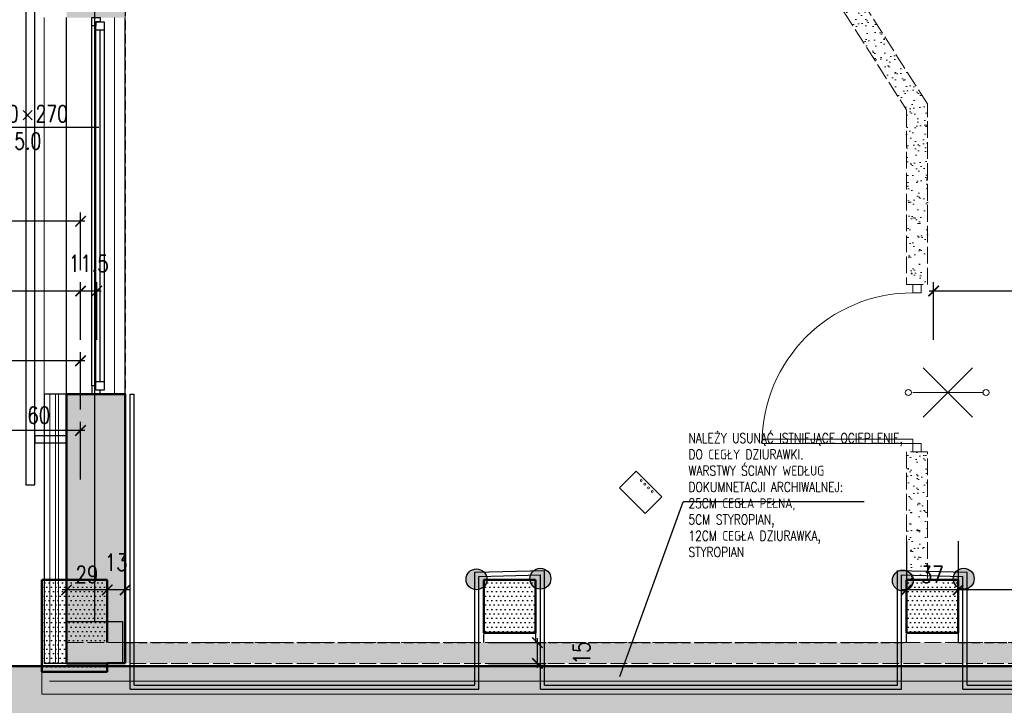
# Model space of a CAD drawing. Header units: millimetres. Extents: x 509 to 7952, y 243 to 5804.
# Tile 28 of 54: x 4356 to 5062, y 2345 to 2836. Entities that reach past the tile are written whole.
import ezdxf
from ezdxf.enums import TextEntityAlignment as Align

# ---------------------------------------------------------------- set-up
doc = ezdxf.new("R2010")
doc.units = ezdxf.units.MM
doc.linetypes.add('ACAD_ISO02W100', pattern=[15, 12, -3])
doc.linetypes.add('HIDDEN', pattern=[9.525, 6.35, -3.175])
for name, color, linetype in [('WK-EtykOkna', 11, 'Continuous'), ('WK-Okna', 143, 'Continuous'), ('WK-Opis', 143, 'Continuous'), ('WK-Poręcze', 252, 'Continuous'), ('WK-Wymiary', 8, 'Continuous'), ('WK-Ściany', 7, 'Continuous'), ('WK-Ściany istniejące', 7, 'Continuous'), ('zscianyistn', 40, 'Continuous')]:
    doc.layers.add(name, color=color, linetype=linetype)
for name, color, linetype, lineweight in [('WK-INSTALACJE ELEKTRYCZNE', 94, 'Continuous', 5), ('WK-izolacja termiczna II', 124, 'BATTING', 0), ('WK-MEBLE', 34, 'Continuous', 5), ('WK-widok', 8, 'Continuous', 0), ('WK-Wyburzenia', 6, 'Continuous', 5), ('WK-Żaluzje', 34, 'Continuous', 5)]:
    doc.layers.add(name, color=color, linetype=linetype, lineweight=lineweight)
doc.layers.add('WK-Pomieszczenia', color=173, linetype='Continuous', plot=False)
doc.styles.add('RomanS-Narrow', font='romans.shx', dxfattribs={"width": 0.8})
doc.linetypes.add('BATTING', pattern='A,0.00254,-2.54,[134,ltypeshp.shx,S=2.54,R=0,X=-2.54,Y=0],-5.08,[134,ltypeshp.shx,S=2.54,R=180,X=2.54,Y=0],-2.54', length=10.16254)
doc.linetypes.add('ZIGZAG', pattern='A,0.00254,-5.08,[131,ltypeshp.shx,S=5.08,R=0,X=-5.08,Y=0],-10.16,[131,ltypeshp.shx,S=5.08,R=180,X=5.08,Y=0],-5.08', length=20.32254)
doc.dimstyles.new('AEC Dimension 1-50', dxfattribs={"dimtxt": 12, "dimasz": 0.075, "dimexe": 6.25, "dimexo": 0, "dimgap": 5, "dimtad": 1, "dimdec": 1, "dimrnd": 0.5, "dimzin": 9, "dimdsep": 46, "dimtxsty": 'RomanS-Narrow', "dimblk": 'ARCHTICK', "dimcen": 0.125, "dimdle": 3.125, "dimclrd": 8, "dimclre": 8, "dimclrt": 256, "dimadec": 1, "dimazin": 0, "dimtfac": 1, "dimtdec": 1, "dimtmove": 2, "dimatfit": 2, "dimfxl": 0, "dimtolj": 1, "dimtzin": 0, "dimarcsym": 0})
pattern_1 = [(360, (534.9164, 699.143), (1.5875, 3.175), [0, -3.175])]
pattern_2 = [(0, (534.9164, 699.143), (1.5875, 3.175), [0, -3.175])]

# ---------------------------------------------------------------- blocks, each defined once
blk = doc.blocks.new('WK_WindowTag01_50_L')
for p, q in [((0, -2.543), (0, 0)), ((-0.296, -1.19), (-0.133, -1.353)), ((-0.133, -1.19), (-0.296, -1.353))]:
    blk.add_line(p, q)
blk.add_lwpolyline([(0, -2.543), (0.719, -3.262), (0, -3.981), (-0.719, -3.262)], close=True)
at = {"color": 0, "linetype": 'ByBlock', "lineweight": -2, "style": 'RomanS-Narrow', "width": 0.75}
blk.add_attdef('OKNA_OBIEKTY:WYSOKOŚĆ', text='', height=0.3, rotation=90, dxfattribs=at).set_placement((0, -1.131), align=Align.BOTTOM_LEFT)
blk.add_attdef('OKNA_OBIEKTY:PARAPET', text='', height=0.3, rotation=90, dxfattribs=at).set_placement((0.099, -1.271), align=Align.TOP_CENTER)
blk.add_attdef('OKNA_OBIEKTY:SZEROKOŚĆ', text='', height=0.3, rotation=90, dxfattribs=at).set_placement((0, -1.437), align=Align.BOTTOM_RIGHT)
at = {"color": 0, "linetype": 'ByBlock', "lineweight": -2, "style": 'RomanS-Narrow', "width": 0.75, "flags": 8}
blk.add_attdef('OKNA_OBIEKTY:SYMBOL', text='', height=0.4, dxfattribs=at).set_placement((0, -3.262), align=Align.MIDDLE)
blk = doc.blocks.new('_ArchTick')
at = {"color": 0, "linetype": 'ByBlock', "const_width": 15}
blk.add_lwpolyline([(-50, -50), (50, 50)], dxfattribs=at)
blk = doc.blocks.new('*D763')
at = {"layer": 'Defpoints', "color": 0}
for p in [(4339.24, 2541.86), (4339.24, 2506.86), (4399.17, 2506.86)]:
    blk.add_point(p, dxfattribs=at)
at = {"layer": 'WK-Wymiary', "color": 8, "linetype": 'Continuous', "lineweight": -2, "ltscale": 1.3}
for p, q in [((4402.29, 2541.86), (4336.12, 2541.86)), ((4339.24, 2506.86), (4339.24, 2548.11)), ((4399.17, 2506.86), (4399.17, 2548.11))]:
    blk.add_line(p, q, dxfattribs=at)
at = {"layer": 'WK-Wymiary', "color": 8, "linetype": 'ByBlock', "lineweight": -2, "xscale": 0.075, "yscale": 0.075, "zscale": 0.075, "rotation": 180}
blk.add_blockref('_ArchTick', (4339.24, 2541.86), dxfattribs=at)
at = {"layer": 'WK-Wymiary', "color": 8, "linetype": 'ByBlock', "lineweight": -2, "xscale": 0.075, "yscale": 0.075, "zscale": 0.075}
blk.add_blockref('_ArchTick', (4399.17, 2541.86), dxfattribs=at)
at = {"layer": 'WK-Wymiary', "lineweight": -3, "insert": (4369.21, 2552.86), "char_height": 12, "attachment_point": 5, "style": 'RomanS-Narrow'}
blk.add_mtext('\\A1;\\A1;60', dxfattribs=at)
blk = doc.blocks.new('*D784')
at = {"layer": 'Defpoints', "color": 0}
for p in [(2857.98, 2591.86), (2857.98, 2556.86), (4399.17, 2556.86)]:
    blk.add_point(p, dxfattribs=at)
at = {"layer": 'WK-Wymiary', "color": 8, "linetype": 'Continuous', "lineweight": -2, "ltscale": 1.3}
for p, q in [((2857.98, 2556.86), (2857.98, 2598.11)), ((4399.17, 2556.86), (4399.17, 2598.11)), ((4402.29, 2591.86), (2854.85, 2591.86))]:
    blk.add_line(p, q, dxfattribs=at)
at = {"layer": 'WK-Wymiary', "color": 8, "linetype": 'ByBlock', "lineweight": -2, "xscale": 0.075, "yscale": 0.075, "zscale": 0.075, "rotation": 180}
blk.add_blockref('_ArchTick', (2857.98, 2591.86), dxfattribs=at)
at = {"layer": 'WK-Wymiary', "color": 8, "linetype": 'ByBlock', "lineweight": -2, "xscale": 0.075, "yscale": 0.075, "zscale": 0.075}
blk.add_blockref('_ArchTick', (4399.17, 2591.86), dxfattribs=at)
at = {"layer": 'WK-Wymiary', "lineweight": -3, "insert": (3628.57, 2602.86), "char_height": 12, "attachment_point": 5, "style": 'RomanS-Narrow'}
blk.add_mtext('\\A1;\\A1;1541', dxfattribs=at)
blk = doc.blocks.new('*D791')
at = {"layer": 'Defpoints', "color": 0}
for p in [(5010.8, 2641.86), (5010.8, 2606.86), (5303.57, 2606.86)]:
    blk.add_point(p, dxfattribs=at)
at = {"layer": 'WK-Wymiary', "color": 8, "linetype": 'Continuous', "lineweight": -2, "ltscale": 1.3}
for p, q in [((5010.8, 2606.86), (5010.8, 2648.11)), ((5303.57, 2606.86), (5303.57, 2648.11)), ((5306.7, 2641.86), (5007.68, 2641.86))]:
    blk.add_line(p, q, dxfattribs=at)
at = {"layer": 'WK-Wymiary', "color": 8, "linetype": 'ByBlock', "lineweight": -2, "xscale": 0.075, "yscale": 0.075, "zscale": 0.075, "rotation": 180}
blk.add_blockref('_ArchTick', (5010.8, 2641.86), dxfattribs=at)
at = {"layer": 'WK-Wymiary', "color": 8, "linetype": 'ByBlock', "lineweight": -2, "xscale": 0.075, "yscale": 0.075, "zscale": 0.075}
blk.add_blockref('_ArchTick', (5303.57, 2641.86), dxfattribs=at)
at = {"layer": 'WK-Wymiary', "lineweight": -3, "insert": (5157.19, 2652.86), "char_height": 12, "attachment_point": 5, "style": 'RomanS-Narrow'}
blk.add_mtext('\\A1;\\A1;293', dxfattribs=at)
blk = doc.blocks.new('*D792')
at = {"layer": 'Defpoints', "color": 0}
for p in [(4399.17, 2641.86), (4399.17, 2606.86), (4410.8, 2606.86)]:
    blk.add_point(p, dxfattribs=at)
at = {"layer": 'WK-Wymiary', "color": 8, "linetype": 'Continuous', "lineweight": -2, "ltscale": 1.3}
for p, q in [((4399.17, 2606.86), (4399.17, 2648.11)), ((4410.8, 2606.86), (4410.8, 2648.11)), ((4413.93, 2641.86), (4396.04, 2641.86))]:
    blk.add_line(p, q, dxfattribs=at)
at = {"layer": 'WK-Wymiary', "color": 8, "linetype": 'ByBlock', "lineweight": -2, "xscale": 0.075, "yscale": 0.075, "zscale": 0.075, "rotation": 180}
blk.add_blockref('_ArchTick', (4399.17, 2641.86), dxfattribs=at)
at = {"layer": 'WK-Wymiary', "color": 8, "linetype": 'ByBlock', "lineweight": -2, "xscale": 0.075, "yscale": 0.075, "zscale": 0.075}
blk.add_blockref('_ArchTick', (4410.8, 2641.86), dxfattribs=at)
at = {"layer": 'WK-Wymiary', "lineweight": -3, "insert": (4404.99, 2661.61), "char_height": 12, "attachment_point": 5, "style": 'RomanS-Narrow'}
blk.add_mtext('\\A1;\\A1;11.5', dxfattribs=at)
blk = doc.blocks.new('*D793')
at = {"layer": 'Defpoints', "color": 0}
for p in [(4106.36, 2641.86), (4106.36, 2606.86), (4399.17, 2606.86)]:
    blk.add_point(p, dxfattribs=at)
at = {"layer": 'WK-Wymiary', "color": 8, "linetype": 'Continuous', "lineweight": -2, "ltscale": 1.3}
for p, q in [((4106.36, 2606.86), (4106.36, 2648.11)), ((4399.17, 2606.86), (4399.17, 2648.11)), ((4402.29, 2641.86), (4103.23, 2641.86))]:
    blk.add_line(p, q, dxfattribs=at)
at = {"layer": 'WK-Wymiary', "color": 8, "linetype": 'ByBlock', "lineweight": -2, "xscale": 0.075, "yscale": 0.075, "zscale": 0.075, "rotation": 180}
blk.add_blockref('_ArchTick', (4106.36, 2641.86), dxfattribs=at)
at = {"layer": 'WK-Wymiary', "color": 8, "linetype": 'ByBlock', "lineweight": -2, "xscale": 0.075, "yscale": 0.075, "zscale": 0.075}
blk.add_blockref('_ArchTick', (4399.17, 2641.86), dxfattribs=at)
at = {"layer": 'WK-Wymiary', "lineweight": -3, "insert": (4252.76, 2652.86), "char_height": 12, "attachment_point": 5, "style": 'RomanS-Narrow'}
blk.add_mtext('\\A1;\\A1;293', dxfattribs=at)
blk = doc.blocks.new('*D803')
at = {"layer": 'Defpoints', "color": 0}
for p in [(1661.3, 2691.86), (1661.3, 2656.86), (4399.17, 2656.86)]:
    blk.add_point(p, dxfattribs=at)
at = {"layer": 'WK-Wymiary', "color": 8, "linetype": 'Continuous', "lineweight": -2, "ltscale": 1.3}
for p, q in [((1661.3, 2656.86), (1661.3, 2698.11)), ((4399.17, 2656.86), (4399.17, 2698.11)), ((4402.29, 2691.86), (1658.18, 2691.86))]:
    blk.add_line(p, q, dxfattribs=at)
at = {"layer": 'WK-Wymiary', "color": 8, "linetype": 'ByBlock', "lineweight": -2, "xscale": 0.075, "yscale": 0.075, "zscale": 0.075}
for p, rotation in [((1661.3, 2691.86), 180), ((4399.17, 2691.86), 360)]:
    blk.add_blockref('_ArchTick', p, dxfattribs=dict(at, rotation=rotation))
at = {"layer": 'WK-Wymiary', "lineweight": -3, "insert": (3030.24, 2702.86), "char_height": 12, "attachment_point": 5, "style": 'RomanS-Narrow'}
blk.add_mtext('\\A1;\\A1;2738', dxfattribs=at)
blk = doc.blocks.new('*D954')
at = {"layer": 'Defpoints', "color": 0}
for p in [(5028.36, 2462.61), (5303.17, 2462.61), (5028.36, 2427.61)]:
    blk.add_point(p, dxfattribs=at)
at = {"layer": 'WK-Wymiary', "color": 8, "linetype": 'Continuous', "lineweight": -2, "ltscale": 1.3}
for p, q in [((5028.36, 2462.61), (5028.36, 2421.36)), ((5303.17, 2462.61), (5303.17, 2421.36)), ((5306.29, 2427.61), (5025.23, 2427.61))]:
    blk.add_line(p, q, dxfattribs=at)
at = {"layer": 'WK-Wymiary', "color": 8, "linetype": 'ByBlock', "lineweight": -2, "xscale": 0.075, "yscale": 0.075, "zscale": 0.075, "rotation": 180}
blk.add_blockref('_ArchTick', (5028.36, 2427.61), dxfattribs=at)
at = {"layer": 'WK-Wymiary', "color": 8, "linetype": 'ByBlock', "lineweight": -2, "xscale": 0.075, "yscale": 0.075, "zscale": 0.075}
blk.add_blockref('_ArchTick', (5303.17, 2427.61), dxfattribs=at)
at = {"layer": 'WK-Wymiary', "lineweight": -3, "insert": (5165.76, 2438.61), "char_height": 12, "attachment_point": 5, "style": 'RomanS-Narrow'}
blk.add_mtext('\\A1;\\A1;275', dxfattribs=at)
blk = doc.blocks.new('*D955')
at = {"layer": 'Defpoints', "color": 0}
for p in [(4991.36, 2462.61), (5028.36, 2462.61), (4991.36, 2427.61)]:
    blk.add_point(p, dxfattribs=at)
at = {"layer": 'WK-Wymiary', "color": 8, "linetype": 'Continuous', "lineweight": -2, "ltscale": 1.3}
for p, q in [((4991.36, 2462.61), (4991.36, 2421.36)), ((5028.36, 2462.61), (5028.36, 2421.36)), ((5031.48, 2427.61), (4988.23, 2427.61))]:
    blk.add_line(p, q, dxfattribs=at)
at = {"layer": 'WK-Wymiary', "color": 8, "linetype": 'ByBlock', "lineweight": -2, "xscale": 0.075, "yscale": 0.075, "zscale": 0.075, "rotation": 180}
blk.add_blockref('_ArchTick', (4991.36, 2427.61), dxfattribs=at)
at = {"layer": 'WK-Wymiary', "color": 8, "linetype": 'ByBlock', "lineweight": -2, "xscale": 0.075, "yscale": 0.075, "zscale": 0.075}
blk.add_blockref('_ArchTick', (5028.36, 2427.61), dxfattribs=at)
at = {"layer": 'WK-Wymiary', "lineweight": -3, "insert": (5009.86, 2438.61), "char_height": 12, "attachment_point": 5, "style": 'RomanS-Narrow'}
blk.add_mtext('\\A1;\\A1;37', dxfattribs=at)
blk = doc.blocks.new('*D956')
at = {"layer": 'Defpoints', "color": 0}
for p in [(4418.36, 2427.61), (4418.36, 2392.61), (4431.17, 2392.61)]:
    blk.add_point(p, dxfattribs=at)
at = {"layer": 'WK-Wymiary', "color": 8, "linetype": 'Continuous', "lineweight": -2, "ltscale": 1.3}
for p, q in [((4418.36, 2392.61), (4418.36, 2433.86)), ((4431.17, 2392.61), (4431.17, 2433.86)), ((4434.29, 2427.61), (4415.23, 2427.61))]:
    blk.add_line(p, q, dxfattribs=at)
at = {"layer": 'WK-Wymiary', "color": 8, "linetype": 'ByBlock', "lineweight": -2, "xscale": 0.075, "yscale": 0.075, "zscale": 0.075, "rotation": 180}
blk.add_blockref('_ArchTick', (4418.36, 2427.61), dxfattribs=at)
at = {"layer": 'WK-Wymiary', "color": 8, "linetype": 'ByBlock', "lineweight": -2, "xscale": 0.075, "yscale": 0.075, "zscale": 0.075}
blk.add_blockref('_ArchTick', (4431.17, 2427.61), dxfattribs=at)
at = {"layer": 'WK-Wymiary', "lineweight": -3, "insert": (4424.76, 2447.36), "char_height": 12, "attachment_point": 5, "style": 'RomanS-Narrow'}
blk.add_mtext('\\A1;\\A1;13', dxfattribs=at)
blk = doc.blocks.new('*D957')
at = {"layer": 'Defpoints', "color": 0}
for p in [(4389.17, 2427.61), (4389.17, 2392.61), (4418.36, 2392.61)]:
    blk.add_point(p, dxfattribs=at)
at = {"layer": 'WK-Wymiary', "color": 8, "linetype": 'Continuous', "lineweight": -2, "ltscale": 1.3}
for p, q in [((4389.17, 2392.61), (4389.17, 2433.86)), ((4418.36, 2392.61), (4418.36, 2433.86)), ((4421.48, 2427.61), (4386.04, 2427.61))]:
    blk.add_line(p, q, dxfattribs=at)
at = {"layer": 'WK-Wymiary', "color": 8, "linetype": 'ByBlock', "lineweight": -2, "xscale": 0.075, "yscale": 0.075, "zscale": 0.075, "rotation": 180}
blk.add_blockref('_ArchTick', (4389.17, 2427.61), dxfattribs=at)
at = {"layer": 'WK-Wymiary', "color": 8, "linetype": 'ByBlock', "lineweight": -2, "xscale": 0.075, "yscale": 0.075, "zscale": 0.075}
blk.add_blockref('_ArchTick', (4418.36, 2427.61), dxfattribs=at)
at = {"layer": 'WK-Wymiary', "lineweight": -3, "insert": (4403.76, 2438.61), "char_height": 12, "attachment_point": 5, "style": 'RomanS-Narrow'}
blk.add_mtext('\\A1;\\A1;29', dxfattribs=at)
blk = doc.blocks.new('*D986')
at = {"layer": 'Defpoints', "color": 0}
for p in [(4691.74, 2389.87), (4726.74, 2389.87), (4691.74, 2374.87)]:
    blk.add_point(p, dxfattribs=at)
at = {"layer": 'WK-Wymiary', "color": 8, "linetype": 'Continuous', "lineweight": -2, "ltscale": 1.3}
for p, q in [((4691.74, 2389.87), (4732.99, 2389.87)), ((4726.74, 2371.74), (4726.74, 2392.99)), ((4691.74, 2374.87), (4732.99, 2374.87))]:
    blk.add_line(p, q, dxfattribs=at)
at = {"layer": 'WK-Wymiary', "color": 8, "linetype": 'ByBlock', "lineweight": -2, "xscale": 0.075, "yscale": 0.075, "zscale": 0.075}
for p, rotation in [((4726.74, 2389.87), 90), ((4726.74, 2374.87), 270)]:
    blk.add_blockref('_ArchTick', p, dxfattribs=dict(at, rotation=rotation))
at = {"layer": 'WK-Wymiary', "lineweight": -3, "insert": (4758.49, 2382.37), "char_height": 12, "attachment_point": 5, "rotation": 90, "style": 'RomanS-Narrow'}
blk.add_mtext('\\A1;\\A1;15', dxfattribs=at)
blk = doc.blocks.new('N15a')
blk.add_lwpolyline([(-13, 0), (-13, -17), (13, -17), (13, 0)], close=True)
for centre in [(-5.57, -14.79), (-1.82, -14.79), (1.99, -14.79), (5.57, -14.79)]:
    blk.add_circle(centre, 0.681)
blk = doc.blocks.new('Z50a')
for p, q in [((0, 0), (-17.68, 17.68)), ((0, 0), (17.68, 17.68)), ((25, 0), (-25, 0)), ((0, 0), (-17.68, -17.68)), ((0, 0), (17.68, -17.68))]:
    blk.add_line(p, q)
for centre in [(-28.22, 0), (27.48, 0)]:
    blk.add_circle(centre, 2.17)

msp = doc.modelspace()

# ---------------------------------------------------------------- hatches: boundary and pattern name
at = {"layer": 'WK-Poręcze'}
for points in [[(4690.52, 2435.18, 1), (4675.55, 2435.18, 1)], [(4736.36, 2435.62, 1), (4721.39, 2435.62, 1)], [(5039.88, 2435.62, 1), (5024.91, 2435.62, 1)], [(4996.23, 2434.31, 1), (4981.25, 2434.31, 1)]]:
    msp.add_hatch(color=253, dxfattribs=at).paths.add_polyline_path(points)
at = {"layer": 'WK-Wyburzenia', "linetype": 'Continuous', "lineweight": 0}
h = msp.add_hatch(dxfattribs=at)
h.set_pattern_fill('AR-SAND', color=6, scale=0.2, style=0)
h.set_pattern_definition([(37.5, (534.916, 699.143), (-0.320006, 9.788265), [0, -7.7216, 0, -8.636, 0, -8.255]), (7.5, (534.916, 699.143), (8.990466, 14.336502), [0, -4.1656, 0, -6.9596, 0, -2.667]), (327.5, (528.668, 699.143), (15.819847, 0.028744), [0, -2.54, 0, -9.144, 0, -11.938]), (317.5, (528.668, 699.143), (15.27113, 4.458586), [0, -1.27, 0, -5.9944, 0, -6.858])])
h.paths.add_polyline_path([(4991.36, 2771.65), (5006.36, 2776.02), (4862.49, 3001.98), (4849.83, 2993.93)], flags=0)
h = msp.add_hatch(dxfattribs=at)
h.set_pattern_fill('AR-SAND', color=6, scale=0.2, style=0)
h.set_pattern_definition([(37.5, (534.916, 699.143), (-0.320006, 9.788265), [0, -7.7216, 0, -8.636, 0, -8.255]), (7.5, (534.916, 699.143), (8.990466, 14.336502), [0, -4.1656, 0, -6.9596, 0, -2.667]), (327.5, (528.668, 699.143), (15.819847, 0.028744), [0, -2.54, 0, -9.144, 0, -11.938]), (317.5, (528.668, 699.143), (15.27113, 4.458586), [0, -1.27, 0, -5.9944, 0, -6.858])])
h.paths.add_polyline_path([(4991.36, 2434.81), (5006.36, 2434.81), (5006.36, 2526.56), (4991.36, 2526.56)], flags=0)
h.paths.add_polyline_path([(4991.36, 2646.56), (5006.36, 2646.56), (5006.36, 2776.02), (4991.36, 2771.65)], flags=0)
h = msp.add_hatch(dxfattribs=at)
h.set_pattern_fill('AR-SAND', color=6, scale=0.2, style=0)
h.set_pattern_definition([(37.5, (534.916, 699.143), (-0.320006, 9.788265), [0, -7.7216, 0, -8.636, 0, -8.255]), (7.5, (534.916, 699.143), (8.990466, 14.336502), [0, -4.1656, 0, -6.9596, 0, -2.667]), (327.5, (528.668, 699.143), (15.819847, 0.028744), [0, -2.54, 0, -9.144, 0, -11.938]), (317.5, (528.668, 699.143), (15.27113, 4.458586), [0, -1.27, 0, -5.9944, 0, -6.858])])
h.paths.add_polyline_path([(4389.17, 2389.87), (4389.17, 2374.87), (4418.36, 2374.87), (4418.36, 2389.87)], flags=0)
h.paths.add_polyline_path([(4418.36, 2389.87), (4418.36, 2374.87), (5329.36, 2374.87), (5329.36, 2389.87)], flags=0)
at = {"layer": 'WK-Ściany', "linetype": 'Continuous', "lineweight": -3}
h = msp.add_hatch(dxfattribs=at)
h.set_pattern_fill('DOTS', color=253, scale=2, style=0)
h.set_pattern_definition([(360, (534.9164, 699.143), (1.5875, 3.175), [0, -3.175])])
h.paths.add_polyline_path([(4399.17, 4004.87), (4389.17, 3988.87), (4389.17, 3953.87), (4431.17, 3953.87), (4431.17, 4034.37), (4431.17, 4049.37), (4402.17, 4049.37), (4402.17, 4035.46), (4389.61, 4035.46)], flags=0)
h.paths.add_polyline_path([(4431.17, 3613.87), (4431.17, 3683.87), (4389.17, 3683.87), (4389.17, 3493.87), (4431.17, 3493.87), (4431.17, 3568.87), (4420.92, 3583.87)], flags=0)
h.paths.add_polyline_path([(4431.17, 2375.03), (4431.17, 2567.87), (4389.17, 2567.87), (4389.17, 2389.87), (4418.36, 2389.87), (4418.36, 2375.03)], flags=0)
h.paths.add_polyline_path([(4389.17, 2837.87), (4431.17, 2837.87), (4431.17, 3123.87), (4389.17, 3123.87)], flags=0)
h.paths.add_polyline_path([(4389.17, 3213.87), (4431.17, 3213.87), (4431.17, 3263.87), (4389.17, 3263.87)], flags=0)
h.paths.add_polyline_path([(4389.17, 3353.87), (4431.17, 3353.87), (4431.17, 3403.87), (4389.17, 3403.87)], flags=0)
h = msp.add_hatch(dxfattribs=at)
h.set_pattern_fill('DOTS', color=253, scale=2, style=0)
h.set_pattern_definition([(360, (534.9164, 699.143), (1.5875, 3.175), [0, -3.175])])
h.paths.add_polyline_path([(2845.98, 2310.87), (2849.98, 2330.54), (2857.98, 2310.87), (2964.45, 2310.87), (2964.45, 2372.87), (2845.04, 2372.87), (2845.04, 2310.87)], flags=0)
h.paths.add_polyline_path([(2665.04, 2310.87), (2665.04, 2372.87), (2550.38, 2372.87), (2550.38, 2310.87)], flags=0)
h.paths.add_polyline_path([(2370.38, 2310.87), (2370.38, 2372.87), (2359.53, 2372.87), (2297.53, 2310.87), (2322.53, 2310.87)], flags=0)
h.paths.add_polyline_path([(3198.23, 2310.87), (3202.23, 2330.54), (3210.23, 2310.87), (3261.23, 2310.87), (3261.23, 2372.87), (3144.45, 2372.87), (3144.45, 2310.87)], flags=0)
h.paths.add_polyline_path([(3494.84, 2310.87), (3498.84, 2330.54), (3506.84, 2310.87), (3560.99, 2310.87), (3560.99, 2372.87), (3441.23, 2372.87), (3441.23, 2310.87)], flags=0)
h.paths.add_polyline_path([(3794.2, 2310.87), (3798.2, 2330.54), (3806.2, 2310.87), (3854.17, 2310.87), (3854.17, 2372.87), (3740.99, 2372.87), (3740.99, 2310.87)], flags=0)
h.paths.add_polyline_path([(4399.17, 2310.87), (4399.17, 2372.87), (4339.24, 2372.87), (4339.24, 2310.87)], flags=0)
h.paths.add_polyline_path([(4159.24, 2310.87), (4159.24, 2372.87), (4034.17, 2372.87), (4034.17, 2310.87), (4092.32, 2310.87), (4096.32, 2330.54), (4104.32, 2310.87)], flags=0)
h = msp.add_hatch(dxfattribs=at)
h.set_pattern_fill('DOTS', color=253, scale=2, style=0)
h.set_pattern_definition(pattern_1)
h.paths.add_polyline_path([(4989.28, 2310.87), (4993.28, 2330.54), (4989.28, 2372.87), (4674.28, 2372.87), (4679.28, 2330.29), (4689.28, 2310.87)], flags=0)
h.paths.add_polyline_path([(4674.28, 2310.87), (4679.28, 2330.29), (4674.28, 2372.87), (4399.17, 2372.87), (4399.17, 2310.87)], flags=0)
h.paths.add_polyline_path([(5153.58, 2310.87), (5157.58, 2330.54), (5153.58, 2372.87), (4989.28, 2372.87), (4993.28, 2330.54), (5001.28, 2310.87)], flags=0)
h.paths.add_polyline_path([(5591.17, 2310.87), (5653.17, 2372.87), (5539.17, 2372.87), (5539.17, 2310.87)], flags=0)
h.paths.add_polyline_path([(5339.17, 2310.87), (5339.17, 2372.87), (5319.17, 2372.87), (5323.17, 2330.54), (5331.17, 2310.87)], flags=0)
h.paths.add_polyline_path([(5319.17, 2310.87), (5323.17, 2330.54), (5319.17, 2372.87), (5153.58, 2372.87), (5157.58, 2330.54), (5165.58, 2310.87)], flags=0)
at = {"layer": 'WK-Ściany istniejące', "linetype": 'Continuous', "lineweight": -3}
h = msp.add_hatch(dxfattribs=at)
h.set_pattern_fill('DOTS', color=253, scale=2, style=0)
h.set_pattern_definition(pattern_1)
h.paths.add_polyline_path([(4418.36, 2434.81), (4371.36, 2434.81), (4371.36, 2389.87), (4418.36, 2389.87)], flags=0)
h.paths.add_polyline_path([(4371.36, 2389.87), (4371.36, 2368.87), (4418.36, 2368.87), (4418.36, 2374.87), (4389.17, 2374.87), (4389.17, 2389.87)], flags=0)
h = msp.add_hatch(dxfattribs=at)
h.set_pattern_fill('DOTS', color=253, scale=2, style=0)
h.set_pattern_definition(pattern_2)
h.paths.add_polyline_path([(4688.36, 2434.81), (4688.36, 2396.81), (4725.36, 2396.81), (4725.36, 2434.81)], flags=0)
h = msp.add_hatch(dxfattribs=at)
h.set_pattern_fill('DOTS', color=253, scale=2, style=0)
h.set_pattern_definition(pattern_2)
h.paths.add_polyline_path([(4991.36, 2434.81), (4991.36, 2396.81), (5028.36, 2396.81), (5028.36, 2434.81)], flags=0)

# ---------------------------------------------------------------- linework, layer by layer
at = {"ltscale": 1.3}
for p, q in [((4373.17, 2567.87), (4373.17, 2374.87)), ((4431.17, 2567.87), (4373.17, 2567.87)), ((4389.17, 2374.87), (4373.17, 2374.87))]:
    msp.add_line(p, q, dxfattribs=at)
at = {"layer": 'WK-izolacja termiczna II', "linetype": 'BATTING', "ltscale": 0.75}
msp.add_line((4381.17, 2567.87), (4381.17, 2374.87), dxfattribs=at)
at = {"layer": 'WK-Okna', "color": 143, "linetype": 'Continuous', "lineweight": -3}
for p, q in [((4389.17, 2567.87), (4389.17, 2837.87)), ((4407.17, 2573.87), (4407.17, 2831.87)), ((4431.17, 2567.87), (4431.17, 2837.87)), ((4416.17, 2828.87), (4410.17, 2828.87)), ((4413.17, 2576.87), (4413.17, 2828.87)), ((4416.17, 2576.87), (4410.17, 2576.87))]:
    msp.add_line(p, q, dxfattribs=at)
for points in [[(4407.17, 2831.87), (4407.17, 2837.87), (4413.17, 2837.87), (4413.17, 2834.87), (4410.17, 2834.87), (4410.17, 2831.87)], [(4416.17, 2570.87), (4410.17, 2570.87), (4410.17, 2834.87), (4416.17, 2834.87)], [(4407.17, 2573.87), (4407.17, 2567.87), (4413.17, 2567.87), (4413.17, 2570.87), (4410.17, 2570.87), (4410.17, 2573.87)]]:
    msp.add_lwpolyline(points, close=True, dxfattribs=at)
at = {"layer": 'WK-Opis'}
msp.add_line((4785.87, 2365.61), (4831.28, 2490.71), dxfattribs=at)
msp.add_lwpolyline([(4960.95, 2490.71), (4831.28, 2490.71)], dxfattribs=at)
at = {"layer": 'WK-Pomieszczenia', "color": 173, "linetype": 'HIDDEN', "lineweight": -3}
for p, q in [((4431.17, 3568.87), (4431.17, 2389.87)), ((4688.36, 2389.87), (4688.36, 2434.81)), ((4688.36, 2434.81), (4725.36, 2434.81)), ((4725.36, 2434.81), (4725.36, 2389.87)), ((4991.36, 2389.87), (4991.36, 2434.81)), ((4991.36, 2434.81), (5028.36, 2434.81)), ((5028.36, 2434.81), (5028.36, 2389.87)), ((4431.17, 2389.87), (4688.36, 2389.87)), ((4725.36, 2389.87), (4991.36, 2389.87)), ((5028.36, 2389.87), (5273.17, 2389.87))]:
    msp.add_line(p, q, dxfattribs=at)
at = {"layer": 'WK-Poręcze', "color": 252, "linetype": 'Continuous', "lineweight": -3}
for p, q in [((4434.67, 2567.87), (4437.67, 2567.87)), ((4434.67, 2356.36), (4434.67, 2567.87)), ((4437.67, 2359.36), (4437.67, 2567.87)), ((4681.86, 2440.2), (4731.86, 2441.48)), ((4681.86, 2359.37), (4681.86, 2440.2)), ((4684.86, 2437.28), (4728.86, 2438.4)), ((4684.86, 2356.37), (4684.86, 2437.28)), ((4728.86, 2356.37), (4728.86, 2438.4)), ((4731.86, 2359.37), (4731.86, 2441.48)), ((4984.86, 2441.48), (5034.86, 2440.2)), ((4984.86, 2359.37), (4984.86, 2441.48)), ((4987.86, 2356.37), (4987.86, 2438.4)), ((4987.86, 2438.4), (5031.86, 2437.28)), ((5031.86, 2356.37), (5031.86, 2437.28)), ((5034.86, 2359.37), (5034.86, 2440.2)), ((4437.67, 2359.36), (4681.86, 2359.37)), ((4731.86, 2359.37), (4984.86, 2359.37)), ((5034.86, 2359.37), (5250.67, 2359.37)), ((4434.67, 2356.36), (4684.86, 2356.37)), ((4728.86, 2356.37), (4987.86, 2356.37)), ((5031.86, 2356.37), (5253.67, 2356.37))]:
    msp.add_line(p, q, dxfattribs=at)
at = {"layer": 'WK-Poręcze', "ltscale": 1.3}
for points in [[(4366.5, 2902.87), (4359.86, 2902.87), (4359.86, 2502.87), (4366.5, 2502.87)], [(4366.5, 2532.96), (4389.17, 2532.96), (4389.17, 2538.05), (4366.5, 2538.05)]]:
    msp.add_lwpolyline(points, close=True, dxfattribs=at)
at = {"layer": 'WK-Poręcze', "color": 253}
for centre in [(4683.04, 2435.18), (4728.87, 2435.62), (5032.4, 2435.62), (4988.74, 2434.31)]:
    msp.add_circle(centre, 7.49, dxfattribs=at)
at = {"layer": 'WK-widok', "ltscale": 1.3}
msp.add_line((4373.17, 2837.87), (4373.17, 2567.87), dxfattribs=at)
at = {"layer": 'WK-widok', "ltscale": 5}
msp.add_lwpolyline([(4373.17, 2352.86), (5633.17, 2352.86)], dxfattribs=at)
at = {"layer": 'WK-Wyburzenia', "color": 6, "linetype": 'ACAD_ISO02W100', "lineweight": 0}
for p, q in [((5006.36, 2776.02), (4862.49, 3001.98)), ((4849.83, 2993.93), (4991.36, 2771.65)), ((5006.36, 2646.56), (5006.36, 2776.02)), ((4991.36, 2771.65), (4991.36, 2646.56)), ((4991.36, 2646.56), (5006.36, 2646.56)), ((5006.36, 2526.56), (4991.36, 2526.56)), ((4991.36, 2526.56), (4991.36, 2434.81)), ((5006.36, 2434.81), (5006.36, 2526.56)), ((4991.36, 2434.81), (5006.36, 2434.81)), ((4389.17, 2389.87), (5329.36, 2389.87)), ((4389.17, 2389.87), (4389.17, 2374.87)), ((4389.17, 2374.87), (5329.36, 2374.87))]:
    msp.add_line(p, q, dxfattribs=at)
at = {"layer": 'WK-Wyburzenia', "color": 6, "linetype": 'Continuous', "lineweight": 5}
for points in [[(5001.86, 2640.56), (5001.86, 2646.56), (4995.86, 2646.56), (4995.86, 2640.56)], [(4995.86, 2532.56), (4995.86, 2535.56), (4887.86, 2535.56), (4887.86, 2532.56)], [(5001.86, 2532.56), (5001.86, 2526.56), (4995.86, 2526.56), (4995.86, 2532.56)]]:
    msp.add_lwpolyline(points, close=True, dxfattribs=at)
at = {"layer": 'WK-Wyburzenia', "ltscale": 1.3}
for points in [[(4377.17, 2374.87), (4377.17, 2567.87)], [(4371.36, 2372.87), (4371.36, 2352.87)], [(4371.36, 2352.87), (5371.7, 2352.87)]]:
    msp.add_lwpolyline(points, dxfattribs=at)
at = {"layer": 'WK-Wyburzenia', "linetype": 'BATTING', "ltscale": 0.55}
msp.add_lwpolyline([(4383.44, 2374.87), (4383.44, 2567.87)], dxfattribs=at)
at = {"layer": 'WK-Wyburzenia', "linetype": 'BATTING', "lineweight": 0, "ltscale": 0.9}
msp.add_lwpolyline([(4376.9, 2362.1), (5339.17, 2362.1)], dxfattribs=at)
at = {"layer": 'WK-Wyburzenia', "color": 8, "linetype": 'Continuous', "lineweight": 5}
msp.add_arc((4995.86, 2532.56), 108, 90, 180, dxfattribs=at)
at = {"layer": 'WK-Wymiary', "color": 5, "ltscale": 1.3}
msp.add_lwpolyline([(4409.17, 3369.45), (4409.17, 2405.03)], dxfattribs=at)
at = {"layer": 'WK-Ściany', "color": 7, "linetype": 'Continuous', "lineweight": 50}
for p, q in [((4431.17, 2567.87), (4389.17, 2567.87)), ((4389.17, 2567.87), (4389.17, 2389.87)), ((4431.17, 2375.03), (4431.17, 2567.87)), ((4399.17, 2372.87), (4339.24, 2372.87)), ((4399.17, 2372.87), (5339.17, 2372.87)), ((4418.36, 2375.03), (4431.17, 2375.03))]:
    msp.add_line(p, q, dxfattribs=at)
at = {"layer": 'WK-Ściany istniejące', "color": 7, "linetype": 'Continuous', "lineweight": 50}
for p, q in [((4371.36, 2368.87), (4371.36, 2434.81)), ((4418.36, 2434.81), (4371.36, 2434.81)), ((4418.36, 2389.87), (4418.36, 2434.81)), ((4688.36, 2434.81), (4688.36, 2396.81)), ((4725.36, 2434.81), (4688.36, 2434.81)), ((4725.36, 2396.81), (4725.36, 2434.81)), ((4991.36, 2434.81), (4991.36, 2396.81)), ((5028.36, 2434.81), (4991.36, 2434.81)), ((5028.36, 2396.81), (5028.36, 2434.81)), ((4688.36, 2396.81), (4725.36, 2396.81)), ((4991.36, 2396.81), (5028.36, 2396.81)), ((4389.17, 2374.87), (4389.17, 2389.87)), ((4418.36, 2374.87), (4389.17, 2374.87)), ((4418.36, 2368.87), (4418.36, 2374.87)), ((4371.36, 2368.87), (4418.36, 2368.87))]:
    msp.add_line(p, q, dxfattribs=at)
at = {"layer": 'WK-Żaluzje', "linetype": 'ZIGZAG'}
msp.add_lwpolyline([(4423.59, 2837.87), (4423.59, 2567.87)], dxfattribs=at)
at = {"layer": 'zscianyistn'}
msp.add_lwpolyline([(4389.17, 2405.03), (4429.17, 2405.03), (4429.17, 2375.03), (4389.17, 2375.03)], close=True, dxfattribs=at)

# ---------------------------------------------------------------- block references
at = {"layer": 'WK-EtykOkna', "color": 11, "linetype": 'Continuous', "lineweight": -3, "ltscale": 1.3}
ref = msp.add_blockref('WK_WindowTag01_50_L', (4412.2, 2759.33, -90), dxfattribs=dict(at, xscale=40, yscale=40, zscale=40, rotation=270))
ref.add_attrib('OKNA_OBIEKTY:SYMBOL', 'C3', dxfattribs={"layer": '0', "color": 0, "linetype": 'ByBlock', "lineweight": -2, "height": 16, "rotation": 270, "style": 'RomanS-Narrow', "width": 0.75}).set_placement((4281.72, 2759.33, -90), align=Align.MIDDLE)
ref.add_attrib('OKNA_OBIEKTY:SZEROKOŚĆ', '270.0', dxfattribs={"layer": '0', "color": 0, "linetype": 'ByBlock', "lineweight": -2, "height": 12, "style": 'RomanS-Narrow', "width": 0.75}).set_placement((4354.73, 2759.33, -90), align=Align.BOTTOM_RIGHT)
ref.add_attrib('OKNA_OBIEKTY:WYSOKOŚĆ', '270', dxfattribs={"layer": '0', "color": 0, "linetype": 'ByBlock', "lineweight": -2, "height": 12, "style": 'RomanS-Narrow', "width": 0.75}).set_placement((4366.96, 2759.33, -90), align=Align.BOTTOM_LEFT)
ref.add_attrib('OKNA_OBIEKTY:PARAPET', '5.0', dxfattribs={"layer": '0', "color": 0, "linetype": 'ByBlock', "lineweight": -2, "height": 12, "style": 'RomanS-Narrow', "width": 0.75}).set_placement((4361.34, 2755.36, -90), align=Align.TOP_CENTER)
at = {"layer": 'WK-INSTALACJE ELEKTRYCZNE', "color": 94, "linetype": 'Continuous', "lineweight": 5, "rotation": 135}
msp.add_blockref('N15a', (4794.73, 2491.58), dxfattribs=at)
at = {"layer": 'WK-MEBLE', "color": 34, "linetype": 'Continuous', "lineweight": 5, "extrusion": (0, 0, -1), "zscale": -1, "rotation": 180}
msp.add_blockref('Z50a', (-5020.93, 2569.12), dxfattribs=at)

# ---------------------------------------------------------------- texts
at = {"layer": 'WK-Opis', "insert": (4835.11, 2539.89), "char_height": 7, "attachment_point": 1, "style": 'RomanS-Narrow'}
msp.add_mtext('NALEŻY USUNĄĆ ISTNIEJĄCE OCIEPLENIE, \\PDO CEGŁY DZIURAWKI.\\PWARSTWY ŚCIANY WEDŁUG \\PDOKUMNETACJI ARCHIWALNEJ:\\P25CM CEGŁA PEŁNA, \\P5CM STYROPIAN, \\P12CM CEGŁA DZIURAWKA, \\PSTYROPIAN ', dxfattribs=at)

# ---------------------------------------------------------------- dimensions: what is measured, and where the dimension line sits
at = {"layer": 'WK-Wymiary', "color": 8, "linetype": 'Continuous', "lineweight": -3, "ltscale": 1.3}
for base, p1, p2, angle, text, picture, middle in [((1661.3, 2691.86), (4399.17, 2656.86), (1661.3, 2656.86), 180, '\\A1;2738', '*D803', (3030.24, 2702.86)), ((4399.17, 2641.86), (4410.8, 2606.86), (4399.17, 2606.86), 180, '\\A1;11.5', '*D792', (4404.99, 2661.61)), ((4106.36, 2641.86), (4399.17, 2606.86), (4106.36, 2606.86), 180, '\\A1;293', '*D793', (4252.76, 2652.86)), ((5010.8, 2641.86), (5303.57, 2606.86), (5010.8, 2606.86), 180, '\\A1;293', '*D791', (5157.19, 2652.86)), ((2857.98, 2591.86), (4399.17, 2556.86), (2857.98, 2556.86), 180, '\\A1;1541', '*D784', (3628.57, 2602.86)), ((4339.24, 2541.86), (4399.17, 2506.86), (4339.24, 2506.86), 180, '\\A1;60', '*D763', (4369.21, 2552.86)), ((4991.36, 2427.61), (5028.36, 2462.61), (4991.36, 2462.61), 180, '\\A1;37', '*D955', (5009.86, 2438.61)), ((5028.36, 2427.61), (5303.17, 2462.61), (5028.36, 2462.61), 180, '\\A1;275', '*D954', (5165.76, 2438.61)), ((4418.36, 2427.61), (4431.17, 2392.61), (4418.36, 2392.61), 180, '\\A1;13', '*D956', (4424.76, 2447.36)), ((4389.17, 2427.61), (4418.36, 2392.61), (4389.17, 2392.61), 180, '\\A1;29', '*D957', (4403.76, 2438.61)), ((4726.74, 2389.87), (4691.74, 2374.87), (4691.74, 2389.87), 90, '\\A1;15', '*D986', (4758.49, 2382.37))]:
    dim = msp.add_linear_dim(base=base, p1=p1, p2=p2, angle=angle, text=text, dimstyle='AEC Dimension 1-50', override={"dimclrd": 8, "dimclre": 8, "dimclrt": 256}, dxfattribs=at)
    dim.commit()
    dim.dimension.update_dxf_attribs({"geometry": picture, "text_midpoint": middle})

doc.saveas('drawing.dxf')
